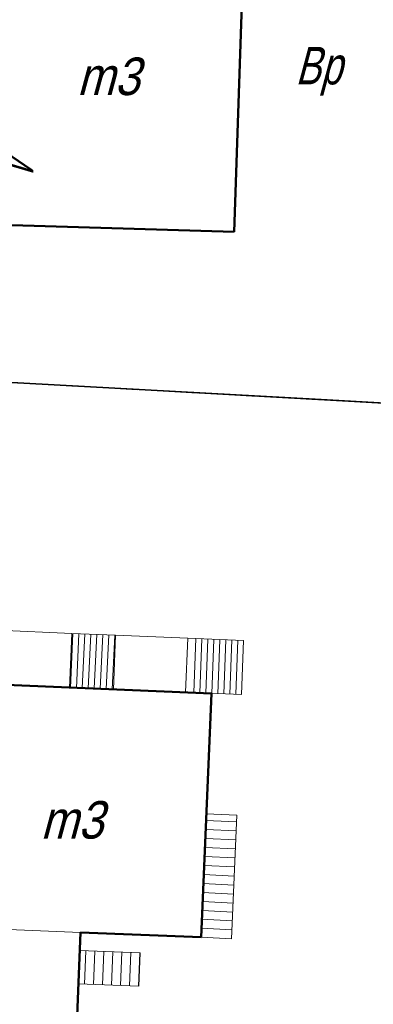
# Model space of a CAD drawing. Extents: x 6530721 to 6531385, y 5978377 to 5979143.
# Tile 110 of 146: x 6530925 to 6530936, y 5978932 to 5978965. Entities that reach past the tile are written whole.
import ezdxf
from ezdxf.enums import TextEntityAlignment as Align

# ---------------------------------------------------------------- set-up
doc = ezdxf.new("R2010")
doc.units = 0
doc.linetypes.add('AB_rokocin 2014-08-13 AC2004$0$l217_500', pattern=[2, 1.5, -0.5])
doc.linetypes.add('AB_rokocin 2014-08-13 AC2004$0$l219_500', pattern=[0])
for name, color, linetype, lineweight in [('AB-wymiarowa', 7, 'Continuous', 30), ('AB_rokocin 2014-08-13 AC2004$0$209-Opis konturu klasyfikacyjnego', 7, 'Continuous', 18), ('AB_rokocin 2014-08-13 AC2004$0$217-Granica konturu klasyfikcyjnego', 7, 'Continuous', 18), ('AB_rokocin 2014-08-13 AC2004$0$219-Linia granicy', 7, 'Continuous', 18), ('AB_rokocin 2014-08-13 AC2004$0$312-Budynek', 7, 'Continuous', 18), ('AB_rokocin 2014-08-13 AC2004$0$312-Numer ewidencyjny budynku-Atr124', 7, 'Continuous', 18), ('AB_rokocin 2014-08-13 AC2004$0$320-część budynku wyodrębniona ze względu na liczbę kondygnacji naziemnych (powierzchnia)', 7, 'Continuous', 18), ('AB_rokocin 2014-08-13 AC2004$0$352-schody (powierzchnia)', 7, 'Continuous', 18), ('AB_rokocin 2014-08-13 AC2004$0$996-Tekst dodatkowy mały', 7, 'Continuous', 18), ('AB_rokocin 2014-08-13 AC2004$0$ogrodzenie trwałe (linia)', 7, 'Continuous', 18)]:
    doc.layers.add(name, color=color, linetype=linetype, lineweight=lineweight)
doc.styles.add('AB_rokocin 2014-08-13 AC2004$0$Standard', font='txt')
doc.linetypes.add('AB_rokocin 2014-08-13 AC2004$0$902-500', pattern='A,3.75,0,[1,ksztalty.shx,S=0.5,R=0,X=0,Y=0],3.75', length=7.5)

# ---------------------------------------------------------------- blocks, each defined once
blk = doc.blocks.new('AB_rokocin 2014-08-13 AC2004')
at = {"layer": 'AB_rokocin 2014-08-13 AC2004$0$217-Granica konturu klasyfikcyjnego', "color": 3, "linetype": 'AB_rokocin 2014-08-13 AC2004$0$l217_500', "lineweight": 18, "flags": 128}
blk.add_lwpolyline([(6530915.17, 5978953.61), (6530947, 5978951.84)], dxfattribs=at)
blk.add_lwpolyline([(6530915.17, 5978953.61), (6530947, 5978951.84)], dxfattribs=at)
at = {"layer": 'AB_rokocin 2014-08-13 AC2004$0$219-Linia granicy', "color": 92, "linetype": 'AB_rokocin 2014-08-13 AC2004$0$l219_500', "lineweight": 30, "flags": 128}
blk.add_lwpolyline([(6530947, 5978951.84), (6530915.17, 5978953.61)], dxfattribs=at)
blk.add_lwpolyline([(6530947, 5978951.84), (6530915.17, 5978953.61)], dxfattribs=at)
at = {"layer": 'AB_rokocin 2014-08-13 AC2004$0$312-Budynek', "color": 250, "linetype": 'Continuous', "lineweight": 50, "flags": 128}
for points in [[(6530932.13, 5978966.04), (6530931.87, 5978958.12)], [(6530931.87, 5978958.12), (6530923.35, 5978958.38)], [(6530922.43, 5978943.11), (6530931.11, 5978942.75)], [(6530931.11, 5978942.75), (6530930.77, 5978934.63)], [(6530926.76, 5978934.79), (6530926.61, 5978931.18)], [(6530930.77, 5978934.63), (6530926.76, 5978934.79)]]:
    blk.add_lwpolyline(points, dxfattribs=at)
at = {"layer": 'AB_rokocin 2014-08-13 AC2004$0$320-część budynku wyodrębniona ze względu na liczbę kondygnacji naziemnych (powierzchnia)', "color": 7, "linetype": 'Continuous', "lineweight": 18, "flags": 128}
blk.add_lwpolyline([(6530921.95, 5978934.99), (6530926.76, 5978934.79), (6530926.61, 5978931.18), (6530919.69, 5978931.46), (6530919.84, 5978935.07)], close=True, dxfattribs=at)
at = {"layer": 'AB_rokocin 2014-08-13 AC2004$0$352-schody (powierzchnia)', "color": 252, "linetype": 'Continuous', "lineweight": 18}
for p, q in [((6530926.47, 5978944.75), (6530922.15, 5978944.93)), ((6530926.47, 5978944.75), (6530926.39, 5978942.94)), ((6530926.39, 5978942.94), (6530926.47, 5978944.75)), ((6530926.42, 5978942.94), (6530926.5, 5978944.75)), ((6530927.92, 5978944.69), (6530926.47, 5978944.75)), ((6530926.62, 5978942.93), (6530926.7, 5978944.74)), ((6530926.81, 5978942.92), (6530926.9, 5978944.73)), ((6530927.01, 5978942.91), (6530927.1, 5978944.72)), ((6530927.21, 5978942.91), (6530927.3, 5978944.72)), ((6530927.41, 5978942.9), (6530927.5, 5978944.71)), ((6530927.61, 5978942.89), (6530927.7, 5978944.7)), ((6530927.81, 5978942.88), (6530927.9, 5978944.69)), ((6530927.92, 5978944.69), (6530927.85, 5978942.88)), ((6530927.85, 5978942.88), (6530927.92, 5978944.69)), ((6530930.33, 5978944.59), (6530927.92, 5978944.69)), ((6530930.25, 5978942.79), (6530930.33, 5978944.59)), ((6530930.25, 5978942.79), (6530930.33, 5978944.59)), ((6530930.33, 5978944.59), (6530932.18, 5978944.51)), ((6530930.52, 5978942.78), (6530930.59, 5978944.58)), ((6530930.72, 5978942.77), (6530930.79, 5978944.57)), ((6530930.92, 5978942.76), (6530930.99, 5978944.56)), ((6530931.12, 5978942.75), (6530931.19, 5978944.55)), ((6530931.32, 5978942.74), (6530931.39, 5978944.54)), ((6530931.52, 5978942.74), (6530931.59, 5978944.54)), ((6530931.72, 5978942.73), (6530931.79, 5978944.53)), ((6530931.92, 5978942.72), (6530931.99, 5978944.52)), ((6530932.18, 5978944.51), (6530932.11, 5978942.71)), ((6530922.08, 5978943.12), (6530926.39, 5978942.94)), ((6530926.39, 5978942.94), (6530927.85, 5978942.88)), ((6530927.85, 5978942.88), (6530930.25, 5978942.79)), ((6530932.11, 5978942.71), (6530930.25, 5978942.79)), ((6530930.94, 5978938.74), (6530930.77, 5978934.63)), ((6530931.95, 5978938.7), (6530930.94, 5978938.74)), ((6530931.78, 5978934.58), (6530931.95, 5978938.7)), ((6530930.93, 5978938.52), (6530931.94, 5978938.47)), ((6530930.92, 5978938.22), (6530931.93, 5978938.17)), ((6530930.91, 5978937.92), (6530931.92, 5978937.87)), ((6530930.89, 5978937.62), (6530931.9, 5978937.57)), ((6530930.88, 5978937.32), (6530931.89, 5978937.27)), ((6530930.86, 5978936.72), (6530931.87, 5978936.67)), ((6530930.87, 5978937.02), (6530931.88, 5978936.97)), ((6530930.84, 5978936.42), (6530931.85, 5978936.37)), ((6530930.83, 5978936.12), (6530931.84, 5978936.07)), ((6530930.82, 5978935.82), (6530931.83, 5978935.77)), ((6530930.81, 5978935.52), (6530931.82, 5978935.47)), ((6530930.79, 5978935.23), (6530931.8, 5978935.18)), ((6530930.78, 5978934.93), (6530931.79, 5978934.88)), ((6530930.77, 5978934.63), (6530931.78, 5978934.58)), ((6530926.69, 5978933.08), (6530926.74, 5978934.19)), ((6530926.74, 5978934.19), (6530928.74, 5978934.11)), ((6530926.89, 5978933.07), (6530926.93, 5978934.18)), ((6530927.19, 5978933.06), (6530927.23, 5978934.17)), ((6530927.49, 5978933.05), (6530927.53, 5978934.16)), ((6530927.79, 5978933.04), (6530927.83, 5978934.15)), ((6530928.09, 5978933.02), (6530928.13, 5978934.13)), ((6530928.39, 5978933.01), (6530928.43, 5978934.12)), ((6530928.69, 5978933), (6530928.73, 5978934.11)), ((6530928.74, 5978934.11), (6530928.7, 5978933)), ((6530928.7, 5978933), (6530926.69, 5978933.08))]:
    blk.add_line(p, q, dxfattribs=at)
at = {"layer": 'AB_rokocin 2014-08-13 AC2004$0$ogrodzenie trwałe (linia)', "color": 252, "linetype": 'AB_rokocin 2014-08-13 AC2004$0$902-500', "lineweight": 35, "flags": 128}
blk.add_lwpolyline([(6530947, 5978951.84), (6530934.76, 5978952.54), (6530915.17, 5978953.61), (6530915.91, 5978969.64), (6530916.33, 5978978.65)], dxfattribs=at)
at = {"layer": 'AB_rokocin 2014-08-13 AC2004$0$209-Opis konturu klasyfikacyjnego', "color": 3, "linetype": 'Continuous', "lineweight": 20, "style": 'AB_rokocin 2014-08-13 AC2004$0$Standard', "oblique": 15, "width": 0.75}
blk.add_text('Bp', height=1.25, dxfattribs=at).set_placement((6530933.9, 5978963.03))
at = {"layer": 'AB_rokocin 2014-08-13 AC2004$0$312-Numer ewidencyjny budynku-Atr124', "color": 7, "linetype": 'ByBlock', "lineweight": 20, "style": 'AB_rokocin 2014-08-13 AC2004$0$Standard', "oblique": 15, "width": 0.896}
for p in [(6530927.68, 5978963.3), (6530926.47, 5978938.54)]:
    blk.add_text('m3', height=1.25, dxfattribs=at).set_placement(p, align=Align.MIDDLE_CENTER)
at = {"layer": 'AB_rokocin 2014-08-13 AC2004$0$996-Tekst dodatkowy mały', "color": 7, "linetype": 'Continuous', "lineweight": 20, "style": 'AB_rokocin 2014-08-13 AC2004$0$Standard', "oblique": 15, "width": 0.607}
blk.add_text('4', height=1.25, rotation=268.493, dxfattribs=at).set_placement((6530923.96, 5978960.89))

msp = doc.modelspace()

# ---------------------------------------------------------------- block references
at = {"layer": 'AB-wymiarowa'}
msp.add_blockref('AB_rokocin 2014-08-13 AC2004', (0, 0), dxfattribs=at)

doc.saveas('drawing.dxf')
